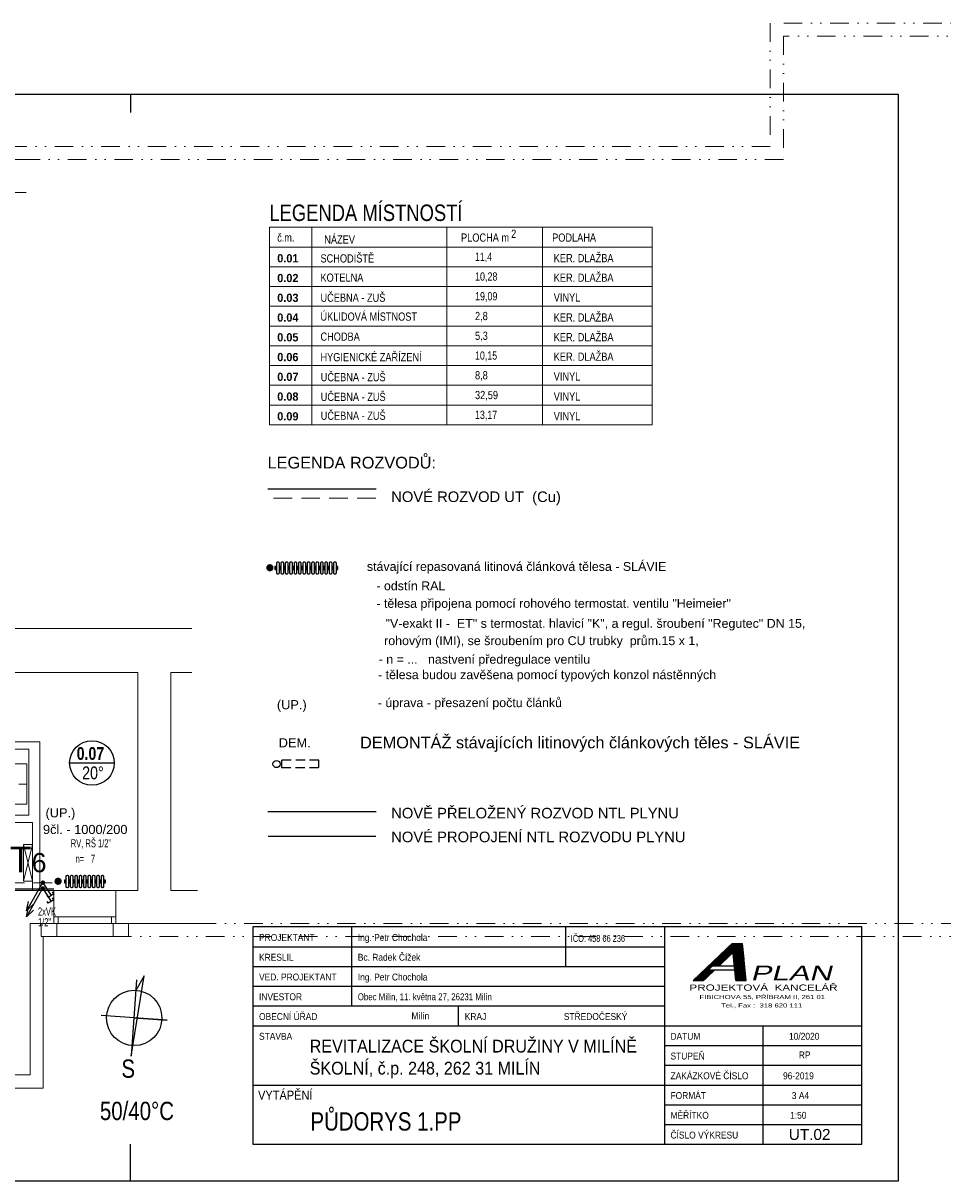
# Model space of a CAD drawing. Header units: millimetres. Extents: x 2424458 to 5109721, y -2781114 to -1335434.
# Tile 15 of 59: x 2487414 to 2499987, y -1419127 to -1403303. Entities that reach past the tile are written whole.
import ezdxf
from ezdxf.enums import TextEntityAlignment as Align

# ---------------------------------------------------------------- set-up
doc = ezdxf.new("R2010")
doc.units = ezdxf.units.MM
doc.header["$LTSCALE"] = 20
doc.header["$MEASUREMENT"] = 0
for name, pattern in [('DASHED', [19.05, 12.7, -6.35]), ('DASHED2', [9.525, 6.35, -3.175]), ('DIVIDE', [31.75, 12.7, -6.35, 0, -6.35, 0, -6.35])]:
    doc.linetypes.add(name, pattern=pattern)
for name, color, linetype in [('ARMATURY', 2, 'Continuous'), ('KANALIZACE STÁV.', 2, 'Continuous'), ('PLYN', 4, 'Continuous'), ('RAZITKO', 7, 'Continuous'), ('ROZVODY', 6, 'Continuous'), ('Slabá', 7, 'Continuous'), ('slepak nový', 252, 'Continuous'), ('TZB_TOP rozvody', 6, 'Continuous'), ('TZB_TOP tělesa', 6, 'Continuous'), ('UT', 6, 'Continuous')]:
    doc.layers.add(name, color=color, linetype=linetype)
for name, color, linetype, lineweight in [('Legenda', 7, 'Continuous', 18), ('Rámečky', 7, 'Continuous', 25), ('TZB TEXT', 3, 'Continuous', 18)]:
    doc.layers.add(name, color=color, linetype=linetype, lineweight=lineweight)
doc.styles.add('ARIAL', font='ARIAL.TTF')
doc.styles.add('Arial Black', font='ariblk.ttf')
doc.styles.add('ARIEL', font='ARIAL.TTF')
doc.styles.add('ARIEL1', font='ARIAL.TTF')
doc.styles.add('ROMAN', font='ic-romans.shx')
doc.styles.add('ROMANS', font='ic-romans.shx', dxfattribs={"width": 0.8})
doc.linetypes.add('PLYN_ROZVOD', pattern='A,35,-15,[127,cadkon.shx,S=5,R=0,X=0,Y=0],-15', length=65)

# ---------------------------------------------------------------- blocks, each defined once
blk = doc.blocks.new('*U727', base_point=(31500, 0))
at = {"layer": 'Rámečky', "linetype": 'Continuous'}
for p, q in [((31500, 14850), (0, 14850)), ((0, 14850), (0, 0)), ((10500, 14850), (10500, 14600)), ((21000, 14850), (21000, 14600)), ((31500, 0), (31500, 14850)), ((10500, 0), (10500, 250)), ((21000, 0), (21000, 250)), ((0, 0), (31500, 0))]:
    blk.add_line(p, q, dxfattribs=at)
blk = doc.blocks.new('B')
at = {"layer": 'TZB_TOP rozvody', "lineweight": -3, "ltscale": 200}
blk.add_hatch(color=3, dxfattribs=at).paths.add_polyline_path([(32, 2, 1), (-29, 2, 1)])
blk.add_hatch(color=3, dxfattribs=at).paths.add_polyline_path([(32, 2, 1), (-29, 2, 1)])
blk = doc.blocks.new('*U789')
at = {"color": 0, "linetype": 'ByBlock', "lineweight": -2}
for p, q in [((0, 0), (140, 0)), ((140, 30), (120, 30)), ((140, 30), (140, -30)), ((140, -30), (120, -30))]:
    blk.add_line(p, q, dxfattribs=at)

msp = doc.modelspace()

# ---------------------------------------------------------------- hatches: boundary and pattern name
at = {"layer": 'Legenda', "lineweight": 25}
h = msp.add_hatch(dxfattribs=at)
h.set_pattern_fill('ANSI31,_O', color=2, scale=0.253125, angle=135)
h.set_pattern_definition([(180, (2441628.81816, -1367394.9005), (8e-15, -0.803671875), [])])
h.paths.add_polyline_path([(2496572.2, -1416387.4), (2496715.3, -1416387.4), (2496868.5, -1416241.7), (2496781.7, -1416241.7), (2496839.2, -1416187), (2496925.9, -1416187), (2497117.4, -1416004.9), (2497104.6, -1415881.1)])
h = msp.add_hatch(dxfattribs=at)
h.set_pattern_fill('ANSI31,_O', color=8, scale=3.796875, angle=231)
h.set_pattern_definition([(276, (2441628.818, -1367394.9), (11.9890391, 1.2600988), [])])
h.paths.add_polyline_path([(2497157, -1416387.4), (2497300, -1416387.4), (2497247.6, -1415881.1), (2497104.6, -1415881.1)])
at = {"layer": 'UT'}
for points in [[(2490786.5, -1410796.9, 1), (2490786.5, -1410696.9, 1)], [(2487891.1, -1415082.2, 1), (2487891.1, -1414982.2, 1)]]:
    msp.add_hatch(color=3, dxfattribs=at).paths.add_polyline_path(points)

# ---------------------------------------------------------------- linework, layer by layer
at = {"layer": 'KANALIZACE STÁV.', "linetype": 'Continuous'}
for p, q in [((2487665.2, -1415075.7), (2487457.2, -1415436.1)), ((2487665.2, -1415155.7), (2487457.2, -1415516.1)), ((2487457.2, -1415436.1), (2487486.3, -1415307.2)), ((2487457.2, -1415436.1), (2487554.2, -1415346.5)), ((2487457.2, -1415516.1), (2487486.3, -1415387.2)), ((2487457.2, -1415516.1), (2487554.2, -1415426.5))]:
    msp.add_line(p, q, dxfattribs=at)
at = {"layer": 'Legenda', "color": 110, "linetype": 'Continuous', "lineweight": 25, "ltscale": 20}
for p, q in [((2498879.5, -1415656.6), (2490554.5, -1415656.6)), ((2490554.5, -1415656.6), (2490554.5, -1418626.6)), ((2488891.9, -1417420.5), (2489067.6, -1416324.7)), ((2489067.6, -1416324.7), (2488953.9, -1416523.4)), ((2488963.8, -1416379.1), (2488891.9, -1417420.5)), ((2489383.7, -1416931.3), (2488480.1, -1416868.8)), ((2488927.9, -1416899.8), (2489383.7, -1416931.3)), ((2490554.5, -1417816.6), (2496179.5, -1417816.6)), ((2490554.5, -1418626.6), (2498879.5, -1418626.6))]:
    msp.add_line(p, q, dxfattribs=at)
at = {"layer": 'Legenda', "color": 2, "linetype": 'Continuous', "lineweight": 25}
for p, q in [((2491904.5, -1415656.6), (2491904.5, -1416736.6)), ((2494829.5, -1415656.6), (2494829.5, -1416196.6)), ((2494829.5, -1415926.6), (2494829.5, -1416196.6)), ((2493367, -1417006.6), (2493367, -1416736.6)), ((2497529.5, -1418626.6), (2497529.5, -1417006.6)), ((2496179.5, -1417276.6), (2498879.5, -1417276.6)), ((2496179.5, -1417546.6), (2498879.5, -1417546.6)), ((2496179.5, -1417816.6), (2498879.5, -1417816.6)), ((2496179.5, -1418086.6), (2498879.5, -1418086.6)), ((2496179.5, -1418356.6), (2498879.5, -1418356.6))]:
    msp.add_line(p, q, dxfattribs=at)
at = {"layer": 'Legenda', "color": 110, "linetype": 'Continuous', "lineweight": 25}
for p, q in [((2496179.5, -1415656.6), (2496179.5, -1418626.6)), ((2498879.5, -1418626.6), (2498879.5, -1415656.6)), ((2498879.5, -1418626.6), (2498879.5, -1415656.6)), ((2498879.5, -1418457.9), (2498879.5, -1415926.6)), ((2496179.5, -1417006.6), (2498879.5, -1417006.6))]:
    msp.add_line(p, q, dxfattribs=at)
at = {"layer": 'Legenda', "color": 2, "linetype": 'Continuous', "lineweight": 25, "ltscale": 20}
for p, q in [((2490554.5, -1415926.6), (2496179.5, -1415926.6)), ((2490554.5, -1416196.6), (2496179.5, -1416196.6)), ((2490554.5, -1416736.6), (2496179.5, -1416736.6)), ((2490554.5, -1417006.6), (2496179.5, -1417006.6))]:
    msp.add_line(p, q, dxfattribs=at)
at = {"layer": 'Legenda', "color": 2, "lineweight": 25}
for p, q in [((2496572.2, -1416387.4), (2497104.6, -1415881.1)), ((2496925.9, -1416187), (2497117.4, -1416004.9)), ((2497157, -1416387.4), (2497104.6, -1415881.1)), ((2497104.6, -1415881.1), (2497247.6, -1415881.1)), ((2497300, -1416387.4), (2497247.6, -1415881.1)), ((2496715.3, -1416387.4), (2496868.5, -1416241.7)), ((2496781.7, -1416241.7), (2496839.2, -1416187)), ((2496781.7, -1416241.7), (2497141.9, -1416241.7)), ((2496839.2, -1416187), (2497136.2, -1416187)), ((2496572.2, -1416387.4), (2496715.3, -1416387.4)), ((2497157, -1416387.4), (2497300, -1416387.4))]:
    msp.add_line(p, q, dxfattribs=at)
at = {"layer": 'Legenda', "color": 110, "linetype": 'Continuous', "lineweight": 25, "ltscale": 20}
msp.add_circle((2488931.9, -1416900), 378.4, dxfattribs=at)
at = {"layer": 'PLYN', "linetype": 'PLYN_ROZVOD', "lineweight": -3, "ltscale": 0.7}
msp.add_line((2492237.5, -1414085.1), (2490759.4, -1414085.1), dxfattribs=at)
at = {"layer": 'PLYN', "color": 5, "linetype": 'PLYN_ROZVOD', "lineweight": -3, "ltscale": 0.4}
msp.add_line((2492233.4, -1414418.8), (2490763.5, -1414418.8), dxfattribs=at)
at = {"layer": 'RAZITKO', "color": 2, "linetype": 'Continuous'}
msp.add_line((2491904.5, -1415656.6), (2491904.5, -1416736.6), dxfattribs=at)
at = {"layer": 'RAZITKO', "color": 2, "linetype": 'Continuous', "ltscale": 20}
for p, q in [((2490554.5, -1415926.6), (2496179.5, -1415926.6)), ((2490554.5, -1416196.6), (2496179.5, -1416196.6)), ((2490554.5, -1416466.6), (2496179.5, -1416466.6))]:
    msp.add_line(p, q, dxfattribs=at)
at = {"layer": 'ROZVODY', "color": 2, "linetype": 'Continuous'}
msp.add_circle((2490877.8, -1413429.8), 49.3, dxfattribs=at)
at = {"layer": 'Rámečky'}
msp.add_line((2488879.5, -1419126.6), (2488879.5, -1418626.6), dxfattribs=at)
at = {"layer": 'Slabá', "linetype": 'Continuous', "lineweight": 13, "transparency": 33554687}
for p, q in [((2490779.4, -1406093.2), (2490779.4, -1408793.2)), ((2490779.4, -1406093.2), (2496013.3, -1406093.2)), ((2491359.2, -1406093.2), (2491359.2, -1408793.2)), ((2493207.9, -1406093.2), (2493207.9, -1408793.2)), ((2494515.2, -1406093.2), (2494515.2, -1408793.2)), ((2496013.3, -1406093.2), (2496013.3, -1408793.2)), ((2490779.4, -1406363.2), (2496013.3, -1406363.2)), ((2490779.4, -1406633.2), (2496013.3, -1406633.2)), ((2490779.4, -1406903.2), (2496013.3, -1406903.2)), ((2490779.4, -1407173.2), (2496013.3, -1407173.2)), ((2490779.4, -1407443.2), (2496013.3, -1407443.2)), ((2490779.4, -1407713.2), (2496013.3, -1407713.2)), ((2490779.4, -1407983.2), (2496013.3, -1407983.2)), ((2490779.4, -1408253.2), (2496013.3, -1408253.2)), ((2490779.4, -1408523.2), (2496013.3, -1408523.2)), ((2490779.4, -1408793.2), (2496013.3, -1408793.2))]:
    msp.add_line(p, q, dxfattribs=at)
at = {"layer": 'slepak nový', "linetype": 'DIVIDE', "lineweight": 13}
for p, q in [((2504417.5, -1403303.5), (2497627.5, -1403303.5)), ((2497627.5, -1403303.5), (2497627.5, -1404988.5)), ((2504237.5, -1403483.5), (2497807.5, -1403483.5)), ((2497807.5, -1403483.5), (2497807.5, -1405168.5)), ((2497627.5, -1404988.5), (2485967.5, -1404988.5)), ((2497807.5, -1405168.5), (2487455.7, -1405168.5)), ((2489799.3, -1415608.5), (2504237.5, -1415608.5)), ((2488642.5, -1415788.5), (2504417.5, -1415788.5))]:
    msp.add_line(p, q, dxfattribs=at)
at = {"layer": 'slepak nový', "linetype": 'Continuous', "lineweight": 13}
for p, q in [((2486007.5, -1405168.5), (2487455.7, -1405168.5)), ((2487207.5, -1405618.5), (2487455.7, -1405618.5)), ((2487207.5, -1411578.5), (2489720.4, -1411578.5)), ((2483862.5, -1412178.5), (2488982.5, -1412178.5)), ((2488982.5, -1415158.5), (2488982.5, -1412178.5)), ((2489432.5, -1415158.5), (2489432.5, -1412178.5)), ((2489432.5, -1412178.5), (2489720.4, -1412178.5)), ((2485892.5, -1413128.5), (2487642.5, -1413128.5)), ((2487642.5, -1415158.5), (2487642.5, -1413128.5)), ((2485892.5, -1413228.5), (2487492.5, -1413228.5)), ((2487492.5, -1414128.5), (2487492.5, -1413228.5)), ((2487462.5, -1413428.7), (2487042.5, -1413428.7)), ((2487462.5, -1413428.7), (2487462.5, -1413979.5)), ((2487352.5, -1413704.1), (2487462.5, -1413704.1)), ((2487462.5, -1413979.5), (2487042.5, -1413979.5)), ((2487462.5, -1413979.5), (2487118.4, -1413979.5)), ((2486742.5, -1414128.5), (2487492.5, -1414128.5)), ((2486742.5, -1414228.5), (2487542.5, -1414228.5)), ((2487542.5, -1415158.5), (2487542.5, -1414228.5)), ((2487417.5, -1415028.5), (2487417.5, -1414528.5)), ((2487417.5, -1414528.5), (2487542.5, -1414528.5)), ((2487542.5, -1414528.5), (2487417.5, -1415028.5)), ((2487417.5, -1414528.5), (2487542.5, -1415028.5)), ((2487542.5, -1415028.5), (2487542.5, -1414528.5)), ((2487417.5, -1415028.5), (2487542.5, -1415028.5)), ((2487832.5, -1415158.5), (2487057.5, -1415158.5)), ((2487832.5, -1415158.5), (2488682.5, -1415158.5)), ((2487832.5, -1415608.5), (2487832.5, -1415158.5)), ((2488982.5, -1415158.5), (2488682.5, -1415158.5)), ((2488682.5, -1415608.5), (2488682.5, -1415158.5)), ((2489432.5, -1415158.5), (2489799.3, -1415158.5)), ((2488682.5, -1415518.5), (2487832.5, -1415518.5)), ((2487892.5, -1415518.5), (2487892.5, -1415608.5)), ((2488622.5, -1415518.5), (2488622.5, -1415608.5)), ((2487507.5, -1416178.5), (2487507.5, -1415608.5)), ((2487832.5, -1415608.5), (2487507.5, -1415608.5)), ((2487662.1, -1415608.5), (2487662.1, -1415788.5)), ((2487872.5, -1415608.5), (2487832.5, -1415608.5)), ((2488682.5, -1415608.5), (2487832.5, -1415608.5)), ((2487872.5, -1415788.5), (2487872.5, -1415608.5)), ((2488642.5, -1415788.5), (2488642.5, -1415608.5)), ((2488642.5, -1415608.5), (2488682.5, -1415608.5)), ((2489799.3, -1415608.5), (2488682.5, -1415608.5)), ((2488854.1, -1415608.5), (2488854.1, -1415788.5)), ((2487662.1, -1415788.5), (2487687.5, -1415788.5)), ((2487687.5, -1415788.5), (2487687.5, -1417858.5)), ((2487687.5, -1415788.5), (2487872.5, -1415788.5)), ((2488642.5, -1415788.5), (2487872.5, -1415788.5)), ((2487507.5, -1417678.5), (2487507.5, -1416178.5)), ((2485331.9, -1417678.5), (2487507.5, -1417678.5)), ((2487102.5, -1417858.5), (2487687.5, -1417858.5))]:
    msp.add_line(p, q, dxfattribs=at)
at = {"layer": 'TZB_TOP rozvody', "linetype": 'DASHED', "lineweight": 9}
for p, q in [((2492233.4, -1409794.8), (2490763.5, -1409794.8)), ((2486032.9, -1415055.1), (2487832.2, -1415055.1))]:
    msp.add_line(p, q, dxfattribs=at)
at = {"layer": 'TZB_TOP tělesa', "color": 2, "linetype": 'DASHED2', "lineweight": -3}
msp.add_lwpolyline([(2490945.5, -1413475.8), (2491457.4, -1413475.7), (2491457.4, -1413375.7), (2490945.5, -1413375.8)], close=True, dxfattribs=at)
at = {"layer": 'UT', "lineweight": -3}
for p, q in [((2492237.5, -1409672.8), (2490759.4, -1409672.8)), ((2485952.9, -1415135.1), (2487832.2, -1415135.1))]:
    msp.add_line(p, q, dxfattribs=at)
at = {"layer": 'UT', "color": 2}
msp.add_line((2488049.4, -1413415.3), (2488658.9, -1413415.3), dxfattribs=at)
at = {"layer": 'UT', "color": 1}
for points in [[(2490855.9, -1410729.9), (2490855.9, -1410769.9), (2490876.9, -1410769.9), (2490876.9, -1410729.9)], [(2490915.9, -1410729.9), (2490915.9, -1410769.9), (2490936.9, -1410769.9), (2490936.9, -1410729.9)], [(2490975.9, -1410729.9), (2490975.9, -1410769.9), (2490996.9, -1410769.9), (2490996.9, -1410729.9)], [(2491035.9, -1410729.9), (2491035.9, -1410769.9), (2491056.9, -1410769.9), (2491056.9, -1410729.9)], [(2491095.9, -1410729.9), (2491095.9, -1410769.9), (2491116.9, -1410769.9), (2491116.9, -1410729.9)], [(2491155.9, -1410729.9), (2491155.9, -1410769.9), (2491176.9, -1410769.9), (2491176.9, -1410729.9)], [(2491215.9, -1410729.9), (2491215.9, -1410769.9), (2491236.9, -1410769.9), (2491236.9, -1410729.9)], [(2491275.9, -1410729.9), (2491275.9, -1410769.9), (2491296.9, -1410769.9), (2491296.9, -1410729.9)], [(2491335.9, -1410729.9), (2491335.9, -1410769.9), (2491356.9, -1410769.9), (2491356.9, -1410729.9)], [(2491395.9, -1410729.9), (2491395.9, -1410769.9), (2491416.9, -1410769.9), (2491416.9, -1410729.9)], [(2491455.9, -1410729.9), (2491455.9, -1410769.9), (2491476.9, -1410769.9), (2491476.9, -1410729.9)], [(2491515.9, -1410729.9), (2491515.9, -1410769.9), (2491536.9, -1410769.9), (2491536.9, -1410729.9)], [(2491575.9, -1410729.9), (2491575.9, -1410769.9), (2491596.9, -1410769.9), (2491596.9, -1410729.9)], [(2491635.9, -1410729.9), (2491635.9, -1410769.9), (2491656.9, -1410769.9), (2491656.9, -1410729.9)], [(2491695.9, -1410729.9), (2491695.9, -1410769.9), (2491716.9, -1410769.9), (2491716.9, -1410729.9)], [(2487977.1, -1415015.2), (2487977.1, -1415055.2), (2487998.1, -1415055.2), (2487998.1, -1415015.2)], [(2488037.1, -1415015.2), (2488037.1, -1415055.2), (2488058.1, -1415055.2), (2488058.1, -1415015.2)], [(2488097.1, -1415015.2), (2488097.1, -1415055.2), (2488118.1, -1415055.2), (2488118.1, -1415015.2)], [(2488157.1, -1415015.2), (2488157.1, -1415055.2), (2488178.1, -1415055.2), (2488178.1, -1415015.2)], [(2488217.1, -1415015.2), (2488217.1, -1415055.2), (2488238.1, -1415055.2), (2488238.1, -1415015.2)], [(2488277.1, -1415015.2), (2488277.1, -1415055.2), (2488298.1, -1415055.2), (2488298.1, -1415015.2)], [(2488337.1, -1415015.2), (2488337.1, -1415055.2), (2488358.1, -1415055.2), (2488358.1, -1415015.2)], [(2488397.1, -1415015.2), (2488397.1, -1415055.2), (2488418.1, -1415055.2), (2488418.1, -1415015.2)], [(2488457.1, -1415015.2), (2488457.1, -1415055.2), (2488478.1, -1415055.2), (2488478.1, -1415015.2)], [(2488517.1, -1415015.2), (2488517.1, -1415055.2), (2488538.1, -1415055.2), (2488538.1, -1415015.2)]]:
    msp.add_lwpolyline(points, close=True, dxfattribs=at)
for points in [[(2490876.9, -1410684.9), (2490876.9, -1410814.9, 0.4142136), (2490891.9, -1410829.9), (2490900.9, -1410829.9, 0.4142136), (2490915.9, -1410814.9), (2490915.9, -1410684.9, 0.4142136), (2490900.9, -1410669.9), (2490891.9, -1410669.9, 0.4142136)], [(2490936.9, -1410684.9), (2490936.9, -1410814.9, 0.4142136), (2490951.9, -1410829.9), (2490960.9, -1410829.9, 0.4142136), (2490975.9, -1410814.9), (2490975.9, -1410684.9, 0.4142136), (2490960.9, -1410669.9), (2490951.9, -1410669.9, 0.4142136)], [(2490996.9, -1410684.9), (2490996.9, -1410814.9, 0.4142136), (2491011.9, -1410829.9), (2491020.9, -1410829.9, 0.4142136), (2491035.9, -1410814.9), (2491035.9, -1410684.9, 0.4142136), (2491020.9, -1410669.9), (2491011.9, -1410669.9, 0.4142136)], [(2491056.9, -1410684.9), (2491056.9, -1410814.9, 0.4142136), (2491071.9, -1410829.9), (2491080.9, -1410829.9, 0.4142136), (2491095.9, -1410814.9), (2491095.9, -1410684.9, 0.4142136), (2491080.9, -1410669.9), (2491071.9, -1410669.9, 0.4142136)], [(2491116.9, -1410684.9), (2491116.9, -1410814.9, 0.4142136), (2491131.9, -1410829.9), (2491140.9, -1410829.9, 0.4142136), (2491155.9, -1410814.9), (2491155.9, -1410684.9, 0.4142136), (2491140.9, -1410669.9), (2491131.9, -1410669.9, 0.4142136)], [(2491176.9, -1410684.9), (2491176.9, -1410814.9, 0.4142136), (2491191.9, -1410829.9), (2491200.9, -1410829.9, 0.4142136), (2491215.9, -1410814.9), (2491215.9, -1410684.9, 0.4142136), (2491200.9, -1410669.9), (2491191.9, -1410669.9, 0.4142136)], [(2491236.9, -1410684.9), (2491236.9, -1410814.9, 0.4142136), (2491251.9, -1410829.9), (2491260.9, -1410829.9, 0.4142136), (2491275.9, -1410814.9), (2491275.9, -1410684.9, 0.4142136), (2491260.9, -1410669.9), (2491251.9, -1410669.9, 0.4142136)], [(2491296.9, -1410684.9), (2491296.9, -1410814.9, 0.4142136), (2491311.9, -1410829.9), (2491320.9, -1410829.9, 0.4142136), (2491335.9, -1410814.9), (2491335.9, -1410684.9, 0.4142136), (2491320.9, -1410669.9), (2491311.9, -1410669.9, 0.4142136)], [(2491356.9, -1410684.9), (2491356.9, -1410814.9, 0.4142136), (2491371.9, -1410829.9), (2491380.9, -1410829.9, 0.4142136), (2491395.9, -1410814.9), (2491395.9, -1410684.9, 0.4142136), (2491380.9, -1410669.9), (2491371.9, -1410669.9, 0.4142136)], [(2491416.9, -1410684.9), (2491416.9, -1410814.9, 0.4142136), (2491431.9, -1410829.9), (2491440.9, -1410829.9, 0.4142136), (2491455.9, -1410814.9), (2491455.9, -1410684.9, 0.4142136), (2491440.9, -1410669.9), (2491431.9, -1410669.9, 0.4142136)], [(2491476.9, -1410684.9), (2491476.9, -1410814.9, 0.4142136), (2491491.9, -1410829.9), (2491500.9, -1410829.9, 0.4142136), (2491515.9, -1410814.9), (2491515.9, -1410684.9, 0.4142136), (2491500.9, -1410669.9), (2491491.9, -1410669.9, 0.4142136)], [(2491536.9, -1410684.9), (2491536.9, -1410814.9, 0.4142136), (2491551.9, -1410829.9), (2491560.9, -1410829.9, 0.4142136), (2491575.9, -1410814.9), (2491575.9, -1410684.9, 0.4142136), (2491560.9, -1410669.9), (2491551.9, -1410669.9, 0.4142136)], [(2491596.9, -1410684.9), (2491596.9, -1410814.9, 0.4142136), (2491611.9, -1410829.9), (2491620.9, -1410829.9, 0.4142136), (2491635.9, -1410814.9), (2491635.9, -1410684.9, 0.4142136), (2491620.9, -1410669.9), (2491611.9, -1410669.9, 0.4142136)], [(2491656.9, -1410684.9), (2491656.9, -1410814.9, 0.4142136), (2491671.9, -1410829.9), (2491680.9, -1410829.9, 0.4142136), (2491695.9, -1410814.9), (2491695.9, -1410684.9, 0.4142136), (2491680.9, -1410669.9), (2491671.9, -1410669.9, 0.4142136)], [(2487998.1, -1414970.2), (2487998.1, -1415100.2, 0.4142136), (2488013.1, -1415115.2), (2488022.1, -1415115.2, 0.4142136), (2488037.1, -1415100.2), (2488037.1, -1414970.2, 0.4142136), (2488022.1, -1414955.2), (2488013.1, -1414955.2, 0.4142136)], [(2488058.1, -1414970.2), (2488058.1, -1415100.2, 0.4142136), (2488073.1, -1415115.2), (2488082.1, -1415115.2, 0.4142136), (2488097.1, -1415100.2), (2488097.1, -1414970.2, 0.4142136), (2488082.1, -1414955.2), (2488073.1, -1414955.2, 0.4142136)], [(2488118.1, -1414970.2), (2488118.1, -1415100.2, 0.4142136), (2488133.1, -1415115.2), (2488142.1, -1415115.2, 0.4142136), (2488157.1, -1415100.2), (2488157.1, -1414970.2, 0.4142136), (2488142.1, -1414955.2), (2488133.1, -1414955.2, 0.4142136)], [(2488178.1, -1414970.2), (2488178.1, -1415100.2, 0.4142136), (2488193.1, -1415115.2), (2488202.1, -1415115.2, 0.4142136), (2488217.1, -1415100.2), (2488217.1, -1414970.2, 0.4142136), (2488202.1, -1414955.2), (2488193.1, -1414955.2, 0.4142136)], [(2488238.1, -1414970.2), (2488238.1, -1415100.2, 0.4142136), (2488253.1, -1415115.2), (2488262.1, -1415115.2, 0.4142136), (2488277.1, -1415100.2), (2488277.1, -1414970.2, 0.4142136), (2488262.1, -1414955.2), (2488253.1, -1414955.2, 0.4142136)], [(2488298.1, -1414970.2), (2488298.1, -1415100.2, 0.4142136), (2488313.1, -1415115.2), (2488322.1, -1415115.2, 0.4142136), (2488337.1, -1415100.2), (2488337.1, -1414970.2, 0.4142136), (2488322.1, -1414955.2), (2488313.1, -1414955.2, 0.4142136)], [(2488358.1, -1414970.2), (2488358.1, -1415100.2, 0.4142136), (2488373.1, -1415115.2), (2488382.1, -1415115.2, 0.4142136), (2488397.1, -1415100.2), (2488397.1, -1414970.2, 0.4142136), (2488382.1, -1414955.2), (2488373.1, -1414955.2, 0.4142136)], [(2488418.1, -1414970.2), (2488418.1, -1415100.2, 0.4142136), (2488433.1, -1415115.2), (2488442.1, -1415115.2, 0.4142136), (2488457.1, -1415100.2), (2488457.1, -1414970.2, 0.4142136), (2488442.1, -1414955.2), (2488433.1, -1414955.2, 0.4142136)], [(2488478.1, -1414970.2), (2488478.1, -1415100.2, 0.4142136), (2488493.1, -1415115.2), (2488502.1, -1415115.2, 0.4142136), (2488517.1, -1415100.2), (2488517.1, -1414970.2, 0.4142136), (2488502.1, -1414955.2), (2488493.1, -1414955.2, 0.4142136)]]:
    msp.add_lwpolyline(points, format="xyb", close=True, dxfattribs=at)
at = {"layer": 'UT', "color": 2}
msp.add_circle((2488354.1, -1413415.3), 304.8, dxfattribs=at)

# ---------------------------------------------------------------- block references
at = {"layer": 'KANALIZACE STÁV.', "linetype": 'Continuous', "xscale": 1.5, "yscale": 1.5, "zscale": 1.5, "rotation": 303.0031006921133}
for p in [(2487680.5, -1415051.9), (2487680.5, -1415131.9)]:
    msp.add_blockref('*U789', p, dxfattribs=at)
at = {"layer": 'Rámečky'}
msp.add_blockref('*U727', (2499379.5, -1419126.6), dxfattribs=at)
at = {"layer": 'UT', "lineweight": -3, "xscale": -1, "rotation": 180}
for p in [(2487681.4, -1415048.6), (2487681.4, -1415128.6)]:
    msp.add_blockref('B', p, dxfattribs=at)

# ---------------------------------------------------------------- texts
at = {"layer": 'ARMATURY', "color": 3, "style": 'ARIEL', "width": 0.8}
msp.add_text('20°', height=175, dxfattribs=at).set_placement((2488219.8, -1413690.4), align=Align.BOTTOM_LEFT)
at = {"layer": 'Legenda', "color": 2, "linetype": 'Continuous', "lineweight": 25}
for s, style, width, p in [('IČO: 458 66 236', 'ROMANS', 0.8, (2494899.9, -1415860.1)), ('OBECNÍ ÚŘAD', 'ROMAN', 0.909091, (2490638.6, -1416928.1)), (' Milín', 'ROMAN', 0.909091, (2492690.3, -1416919.3)), ('KRAJ ', 'ROMAN', 0.909091, (2493451.1, -1416928.1)), ('STŘEDOČESKÝ', 'ROMAN', 0.909091, (2494805.3, -1416928.1)), ('STAVBA', 'ROMAN', 0.909091, (2490638.6, -1417198.1)), ('DATUM', 'ROMAN', 0.909091, (2496263.6, -1417198.1)), ('10/2020', 'ROMAN', 0.909091, (2497883.6, -1417198.1)), ('STUPEŇ', 'ROMAN', 0.909091, (2496263.6, -1417468.1)), ('RP', 'ROMAN', 0.909091, (2498017.9, -1417452.9)), ('ZAKÁZKOVÉ ČÍSLO', 'ROMAN', 0.909091, (2496263.6, -1417738.1)), ('96-2019', 'ROMAN', 0.909091, (2497801.6, -1417738.1)), ('FORMÁT', 'ROMAN', 0.909091, (2496263.6, -1418008.1)), ('3 A4', 'ROMAN', 0.909091, (2497921.9, -1418008.1)), ('MĚŘÍTKO', 'ROMAN', 0.909091, (2496263.6, -1418278.1)), ('1:50', 'ROMAN', 0.909091, (2497898.6, -1418278.1)), ('ČÍSLO VÝKRESU', 'ROMAN', 0.909091, (2496263.6, -1418548.1))]:
    msp.add_text(s, height=94.5, dxfattribs=dict(at, style=style, width=width)).set_placement(p)
at = {"layer": 'Legenda', "color": 110, "linetype": 'Continuous', "lineweight": 25, "style": 'ARIEL', "oblique": 15, "width": 1.5}
msp.add_text('PLAN', height=202.5, dxfattribs=at).set_placement((2497355.9, -1416387.1))
at = {"layer": 'Legenda', "color": 110, "linetype": 'Continuous', "lineweight": 25}
for s, height, style, width, p in [('PROJEKTOVÁ  KANCELÁŘ', 84.797, 'ARIEL', 1.35, (2496521.9, -1416527.9)), ('FIBICHOVA 55, PŘÍBRAM II, 261 01', 55.688, 'ARIEL', 1.35, (2496660.1, -1416641.5)), ('Tel., Fax :  318 620 111', 55.688, 'ARIEL', 1.35, (2496955.2, -1416756.8)), ('VYTÁPĚNÍ  ', 125, 'ROMAN', 0.9, (2490625.3, -1418018.4))]:
    msp.add_text(s, height=height, dxfattribs=dict(at, style=style, width=width)).set_placement(p)
at = {"layer": 'Legenda', "color": 110, "linetype": 'Continuous', "lineweight": 25, "style": 'ARIEL'}
msp.add_text('UT.02', height=150, dxfattribs=at).set_placement((2497880.1, -1418567.5))
at = {"layer": 'RAZITKO', "color": 2, "linetype": 'Continuous', "style": 'ROMAN'}
for s, width, p in [('PROJEKTANT', 0.909091, (2490638.6, -1415848.1)), ('Ing. Petr Chochola ', 0.909091, (2491988.6, -1415848.1)), ('Bc. Radek Čížek', 0.909091, (2491988.6, -1416118.1)), ('KRESLIL', 0.909091, (2490638.6, -1416118.1)), ('VED. PROJEKTANT', 0.909091, (2490638.6, -1416388.1)), ('Ing. Petr Chochola ', 0.909091, (2491988.6, -1416388.1)), ('INVESTOR', 0.909091, (2490638.6, -1416658.1)), ('Obec Milín, 11. května 27, 26231 Milín', 0.85, (2491988.6, -1416658.1))]:
    msp.add_text(s, height=94.5, dxfattribs=dict(at, width=width)).set_placement(p)
at = {"layer": 'RAZITKO', "color": 110, "linetype": 'Continuous', "style": 'ARIEL1', "width": 0.9}
for s, p in [('REVITALIZACE ŠKOLNÍ DRUŽINY V MILÍNĚ', (2491330.8, -1417372.7)), ('ŠKOLNÍ, č.p. 248, 262 31 MILÍN', (2491330.8, -1417674))]:
    msp.add_text(s, height=175, dxfattribs=at).set_placement(p)
at = {"layer": 'RAZITKO', "color": 100, "linetype": 'Continuous', "style": 'ARIEL', "width": 0.8}
for s, p in [('S', (2488757.1, -1417717.7)), ('50/40°C', (2488463, -1418295.8)), ('PŮDORYS 1.PP ', (2491340.8, -1418439.4))]:
    msp.add_text(s, height=250, dxfattribs=at).set_placement(p)
at = {"layer": 'Slabá', "linetype": 'Continuous', "lineweight": 13, "transparency": 33554687, "attachment_point": 7}
for s, insert, char_height, width, style in [('\\W0.80;LEGENDA MÍSTNOSTÍ', (2490779.4, -1406010.7), 225, 2733.051, 'ARIAL'), ('\\W0.79;č.m.', (2490887, -1406292.3), 112.5, 281.683, 'ARIAL'), ('\\W0.80;NÁZEV', (2491530.5, -1406318), 112.5, 464.978, 'ARIAL'), ('\\W0.80;PLOCHA m', (2493400.1, -1406292.3), 112.5, 703.566, 'ARIAL'), ('\\W0.79;2', (2494085.5, -1406238.3), 112.5, 115.064, 'ARIAL'), ('\\W0.80;PODLAHA', (2494645.2, -1406292.3), 112.5, 648.094, 'ARIAL'), ('\\W0.83;0.01', (2490887, -1406575), 112.5, 353.125, 'Arial Black'), ('\\W0.80;SCHODIŠTĚ', (2491478.3, -1406576.6), 112.5, 780.042, 'ARIAL'), ('\\W0.76;11,4', (2493590.8, -1406573.4), 112.5, 288.634, 'ARIAL'), ('\\W0.80;KER. DLAŽBA', (2494667.2, -1406571.3), 112.5, 864.045, 'ARIAL'), ('\\W0.83;0.02', (2490887, -1406845), 112.5, 353.125, 'Arial Black'), ('\\W0.80;KOTELNA', (2491478.3, -1406839.3), 112.5, 633.016, 'ARIAL'), ('\\W0.78;10,28', (2493590.8, -1406843.4), 112.5, 360.655, 'ARIAL'), ('\\W0.80;KER. DLAŽBA', (2494667.2, -1406838.5), 112.5, 864.045, 'ARIAL'), ('\\W0.80;UČEBNA - ZUŠ', (2491478.3, -1407113.3), 112.5, 934.584, 'ARIAL'), ('\\W0.83;0.03', (2490887, -1407115), 112.5, 353.125, 'Arial Black'), ('\\W0.78;19,09', (2493590.8, -1407113.4), 112.5, 360.655, 'ARIAL'), ('\\W0.80;VINYL', (2494667.2, -1407108.5), 112.5, 409.511, 'ARIAL'), ('\\W0.83;0.04', (2490887, -1407385), 112.5, 353.125, 'Arial Black'), ('\\W0.80;2,8', (2493590.8, -1407383.4), 112.5, 220.385, 'ARIAL'), ('\\W0.80;KER. DLAŽBA', (2494667.2, -1407381.3), 112.5, 864.045, 'ARIAL'), ('\\W0.83;0.05', (2490887, -1407655), 112.5, 353.125, 'Arial Black'), ('\\W0.80;CHODBA', (2491478.3, -1407645.8), 112.5, 585.098, 'ARIAL'), ('\\W0.80;5,3', (2493590.8, -1407653.4), 112.5, 220.385, 'ARIAL'), ('\\W0.80;KER. DLAŽBA', (2494667.2, -1407651.3), 112.5, 864.045, 'ARIAL'), ('\\W0.80;HYGIENICKÉ ZAŘÍZENÍ', (2491478.3, -1407926.4), 112.5, 1429.53, 'ARIAL'), ('\\W0.83;0.06', (2490887, -1407925), 112.5, 353.125, 'Arial Black'), ('\\W0.77;10,15', (2493590.8, -1407923.4), 112.5, 359.726, 'ARIAL'), ('\\W0.80;KER. DLAŽBA', (2494667.2, -1407918.5), 112.5, 864.045, 'ARIAL'), ('\\W0.83;0.07', (2490887, -1408195), 112.5, 353.125, 'Arial Black'), ('\\W0.80;UČEBNA - ZUŠ', (2491481.8, -1408199.4), 112.5, 934.584, 'ARIAL'), ('\\W0.80;8,8', (2493590.8, -1408193.4), 112.5, 220.385, 'ARIAL'), ('\\W0.80;VINYL', (2494667.2, -1408188.5), 112.5, 409.511, 'ARIAL'), ('\\W0.83;0.08', (2490887, -1408465), 112.5, 353.125, 'Arial Black'), ('\\W0.80;UČEBNA - ZUŠ', (2491481.8, -1408469.4), 112.5, 934.584, 'ARIAL'), ('\\W0.80;32,59', (2493590.8, -1408463.4), 112.5, 361.624, 'ARIAL'), ('\\W0.80;VINYL', (2494667.2, -1408461.3), 112.5, 409.511, 'ARIAL'), ('\\W0.83;0.09', (2490887, -1408735), 112.5, 353.125, 'Arial Black'), ('\\W0.80;UČEBNA - ZUŠ', (2491481.8, -1408726.6), 112.5, 934.584, 'ARIAL'), ('\\W0.77;13,17', (2493590.8, -1408733.4), 112.5, 359.726, 'ARIAL'), ('\\W0.80;VINYL', (2494667.2, -1408731.3), 112.5, 409.511, 'ARIAL')]:
    msp.add_mtext(s, dxfattribs=dict(at, insert=insert, char_height=char_height, width=width, style=style))
at = {"layer": 'Slabá', "linetype": 'Continuous', "lineweight": 13, "insert": (2491478.3, -1407371.8), "char_height": 112.5, "width": 0.00000000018, "attachment_point": 7, "style": 'ARIAL'}
msp.add_mtext('{\\W0.8;ÚKLIDOVÁ MÍSTNOST}', dxfattribs=at)
at = {"layer": 'slepak nový', "linetype": 'Continuous', "lineweight": 35, "style": 'Arial Black', "width": 0.69}
msp.add_text('0.07', height=175, dxfattribs=at).set_placement((2488145.2, -1413372.9))
at = {"layer": 'TZB TEXT', "lineweight": -3, "style": 'ARIEL'}
for s, height, p in [('LEGENDA ROZVODŮ:', 159.472, (2490755.1, -1409437.9)), ('NOVÉ ROZVOD UT  (Cu)', 144.378, (2492445.2, -1409891.8)), (' stávající repasovaná litinová článková tělesa - SLÁVIE', 121.5, (2492065.2, -1410826.5)), ('- odstín RAL', 121.5, (2492242.1, -1411090.9)), ('- tělesa připojena pomocí rohového termostat. ventilu "Heimeier"', 121.5, (2492242.1, -1411331.1)), ('"V-exakt II -  ET" s termostat. hlavicí "K", a regul. šroubení "Regutec" DN 15, ', 121.5, (2492368.8, -1411604.4)), ('rohovým (IMI), se šroubením pro CU trubky  prům.15 x 1,', 121.5, (2492348.4, -1411840.9)), ('- n = ...   nastvení předregulace ventilu', 121.5, (2492273.5, -1412094.8)), ('- tělesa budou zavěšena pomocí typových konzol nástěnných', 121.5, (2492264.4, -1412305.9)), ('- úprava - přesazení počtu článků', 121.5, (2492261.6, -1412688.2)), (' DEMONTÁŽ stávajících litinových článkových těles - SLÁVIE', 159.472, (2491956.7, -1413262.9)), ('NOVĚ PŘELOŽENÝ ROZVOD NTL PLYNU', 144.378, (2492445.2, -1414215.8)), ('NOVÉ PROPOJENÍ NTL ROZVODU PLYNU', 144.378, (2492445.2, -1414541.4))]:
    msp.add_text(s, height=height, dxfattribs=at).set_placement(p, align=Align.BOTTOM_LEFT)
at = {"layer": 'TZB TEXT', "style": 'ARIEL'}
for s, p in [('(UP.)', (2490882.7, -1412718.7)), ('DEM.', (2490907.8, -1413239)), ('(UP.)', (2487719.4, -1414196.2)), ('9čl. - 1000/200', (2487684.6, -1414424))]:
    msp.add_text(s, height=125, dxfattribs=at).set_placement(p, align=Align.BOTTOM_LEFT)
at = {"layer": 'TZB TEXT', "style": 'ROMAN', "width": 0.7}
for s, p in [('RV, RŠ 1/2"', (2488064.9, -1414601.2)), ('n=', (2488129.9, -1414812.4)), ('7', (2488340.3, -1414812.4)), ('2xVK ', (2487616, -1415533.2)), ('1/2"', (2487616, -1415679.1))]:
    msp.add_text(s, height=110, dxfattribs=at).set_placement(p, align=Align.BOTTOM_LEFT)
at = {"layer": 'TZB TEXT', "insert": (2487230.7, -1414558.5), "char_height": 350, "width": 565.2, "attachment_point": 1, "style": 'ARIEL'}
msp.add_mtext('{\\fArial|b0|i0|c238|p34;T\\H0.75x;6}', dxfattribs=at)

doc.saveas('drawing.dxf')
